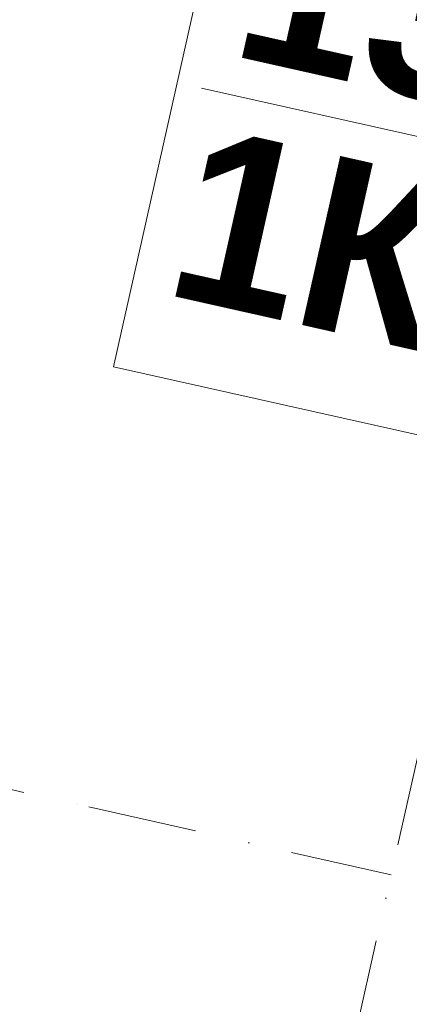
# Model space of a CAD drawing. Header units: millimetres. Extents: x -7213913 to -6930487, y 6129472 to 6353620.
# Tile 162 of 256: x -7185851 to -7184594, y 6165942 to 6169124. Entities that reach past the tile are written whole.
import ezdxf
from ezdxf.enums import TextEntityAlignment as Align

# ---------------------------------------------------------------- set-up
doc = ezdxf.new("R2010")
doc.units = ezdxf.units.MM
doc.header["$MEASUREMENT"] = 0
doc.linetypes.add('Штрихпунктирная', pattern=[670.277762, 352.777767, -176.388884, 0, -141.111112])
doc.layers.add('S - квартира_маркер.АР', color=7, linetype='Continuous')
doc.layers.add('АР-Чертеж-Оси_Осевые размеры.АР', color=7, linetype='Continuous')
doc.layers.add('S - квартира_маркер.АР_Ном._пера__1', color=7, linetype='Continuous', lineweight=0)
doc.layers.add('АР-Чертеж-Оси_Осевые размеры.АР_Ном._пера__120', color=7, linetype='Continuous', lineweight=0)
doc.styles.add('РЎР“Р•РќР•Р\xa0Р\x98Р\xa0_РЎРўР\x98Р›Р¬_4', font='GOTHICB.TTF')
doc.styles.add('РЎР“Р•РќР•Р\xa0Р\x98Р\xa0_РЎРўР\x98Р›Р¬_5', font='GOTHIC.TTF')

# ---------------------------------------------------------------- blocks, each defined once
blk = doc.blocks.new('labelLabPP_FlatE34FrameRed3d[90]_1', base_point=(-7185185.4, 6169257.7))
at = {"layer": 'S - квартира_маркер.АР_Ном._пера__1', "color": 7, "linetype": 'Continuous', "lineweight": 0}
for p, q in [((-7185137, 6169838.1), (-7185549.3, 6168002.7)), ((-7185137, 6169838.1), (-7182461.3, 6169237.2)), ((-7183932.8, 6169567.7), (-7184345, 6167732.2)), ((-7182461.3, 6169237.2), (-7182873.5, 6167401.7)), ((-7184070.9, 6168952.7), (-7182599.4, 6168622.2)), ((-7185265.1, 6168902.9), (-7184217, 6168667.5)), ((-7184209, 6168337.7), (-7182737.5, 6168007.2)), ((-7185549.3, 6168002.7), (-7182873.5, 6167401.7))]:
    blk.add_line(p, q, dxfattribs=at)
at = {"layer": 'S - квартира_маркер.АР_Ном._пера__1', "color": 7, "lineweight": 0}
for tag, height, style, p in [('TS_FLATNUMBER', 560, 'РЎР“Р•РќР•Р\xa0Р\x98Р\xa0_РЎРўР\x98Р›Р¬_4', (-7184103.1, 6169056.5)), ('TS_LIVING_ROOM_AREA', 400, 'РЎР“Р•РќР•Р\xa0Р\x98Р\xa0_РЎРўР\x98Р›Р¬_5', (-7182562.9, 6168942.5)), ('TS_POSTFIXNUMROOMS', 560, 'РЎР“Р•РќР•Р\xa0Р\x98Р\xa0_РЎРўР\x98Р›Р¬_4', (-7184278.4, 6168275.9)), ('TS_WITHOUTBALK', 400, 'РЎР“Р•РќР•Р\xa0Р\x98Р\xa0_РЎРўР\x98Р›Р¬_5', (-7182701.6, 6168324.6)), ('TS_ALLSQUARE', 400, 'РЎР“Р•РќР•Р\xa0Р\x98Р\xa0_РЎРўР\x98Р›Р¬_5', (-7182841.9, 6167700.2))]:
    blk.add_attdef(tag, text='', height=height, rotation=347.3417, dxfattribs=dict(at, style=style)).set_placement(p, align=Align.MIDDLE_RIGHT)
blk = doc.blocks.new('Стандартный Маркер Сетки[186]_1', base_point=(-7210705, 6172211.8))
at = {"layer": 'АР-Чертеж-Оси_Осевые размеры.АР_Ном._пера__120', "color": 7, "linetype": 'Штрихпунктирная', "lineweight": 0}
for p, q in [((-7209729.3, 6171992.7), (-7185628.8, 6166579.8)), ((-7185628.8, 6166579.8), (-7184653.1, 6166360.7))]:
    blk.add_line(p, q, dxfattribs=at)
at = {"layer": 'АР-Чертеж-Оси_Осевые размеры.АР_Ном._пера__120', "color": 7, "lineweight": 0, "style": 'РЎР“Р•РќР•Р\xa0Р\x98Р\xa0_РЎРўР\x98Р›Р¬_5'}
blk.add_attdef('AC_MarkerText_1', text='', height=350, rotation=347.3417, dxfattribs=at).set_placement((-7211122.9, 6172502.4), align=Align.TOP_CENTER)
blk = doc.blocks.new('Стандартный Маркер Сетки[211]_1', base_point=(-7210705, 6172211.8))
at = {"layer": 'АР-Чертеж-Оси_Осевые размеры.АР_Ном._пера__120', "color": 7, "linetype": 'Штрихпунктирная', "lineweight": 0}
for p, q in [((-7209729.3, 6171992.7), (-7185628.8, 6166579.8)), ((-7185628.8, 6166579.8), (-7184653.1, 6166360.7))]:
    blk.add_line(p, q, dxfattribs=at)
at = {"layer": 'АР-Чертеж-Оси_Осевые размеры.АР_Ном._пера__120', "color": 7, "lineweight": 0, "style": 'РЎР“Р•РќР•Р\xa0Р\x98Р\xa0_РЎРўР\x98Р›Р¬_5'}
blk.add_attdef('AC_MarkerText_1', text='', height=350, rotation=347.3417, dxfattribs=at).set_placement((-7211122.9, 6172502.4), align=Align.TOP_CENTER)
blk = doc.blocks.new('Стандартный Маркер Сетки[222]_1', base_point=(-7177283.5, 6199173.2))
at = {"layer": 'АР-Чертеж-Оси_Осевые размеры.АР_Ном._пера__120', "color": 7, "linetype": 'Штрихпунктирная', "lineweight": 0}
blk.add_line((-7177502.7, 6198197.5), (-7192274.7, 6132425.5), dxfattribs=at)
at = {"layer": 'АР-Чертеж-Оси_Осевые размеры.АР_Ном._пера__120', "color": 7, "lineweight": 0, "style": 'РЎР“Р•РќР•Р\xa0Р\x98Р\xa0_РЎРўР\x98Р›Р¬_5'}
blk.add_attdef('AC_MarkerText_1', text='', height=350, rotation=347.3417, dxfattribs=at).set_placement((-7192533.5, 6131143.1), align=Align.TOP_CENTER)

msp = doc.modelspace()

# ---------------------------------------------------------------- block references
at = {"layer": 'S - квартира_маркер.АР', "color": 104, "linetype": 'Continuous', "lineweight": 15, "true_color": 0x029e21}
msp.add_blockref('labelLabPP_FlatE34FrameRed3d[90]_1', (-7185185.4, 6169257.7), dxfattribs=at).add_auto_attribs({'TS_POSTFIXNUMROOMS': '1К ', 'TS_FLATNUMBER': '13 ', 'TS_LIVING_ROOM_AREA': '13,12', 'TS_WITHOUTBALK': '45,46', 'TS_ALLSQUARE': '45,46'})
at = {"layer": 'АР-Чертеж-Оси_Осевые размеры.АР', "color": 8, "linetype": 'Continuous', "lineweight": 15}
for name, p in [('Стандартный Маркер Сетки[222]_1', (-7177283.5, 6199173.2)), ('Стандартный Маркер Сетки[186]_1', (-7210705, 6172211.8)), ('Стандартный Маркер Сетки[211]_1', (-7210705, 6172211.8))]:
    msp.add_blockref(name, p, dxfattribs=at)

doc.saveas('drawing.dxf')
